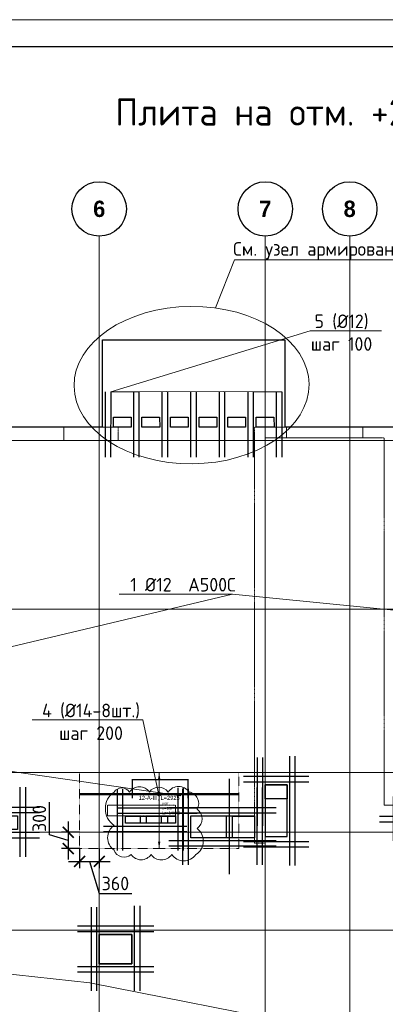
# Model space of a CAD drawing. Header units: millimetres. Extents: x -42044588 to 856694, y -806701 to 941911.
# Tile 198 of 256: x -86027 to -79313, y -276330 to -258229. Entities that reach past the tile are written whole.
import ezdxf
from ezdxf import colors
from ezdxf.entities.mleader import LeaderData, LeaderLine
from ezdxf.enums import TextEntityAlignment as Align
from ezdxf.math import Vec2, Vec3

# ---------------------------------------------------------------- set-up
doc = ezdxf.new("R2010")
doc.units = ezdxf.units.MM
doc.set_wipeout_variables(frame=1)
for name, pattern in [('01 Штриховая _4 мм_', [6, 3.5, -2.5]), ('______5', [1100, 800, -100, 100, -100]), ('DASHED', [7, 5, -2, 0]), ('GOST2.303 4', [7, 5, -2, 0]), ('осевая', [50.8, 31.75, -6.35, 6.35, -6.35])]:
    doc.linetypes.add(name, pattern=pattern)
for name, color, linetype, lineweight in [('907Сл Осевые', 1, 'Continuous', 0), ('_0.25', 114, 'Continuous', 25), ('_0.5', 94, 'Continuous', 50), ('RAZMER', 100, 'Continuous', 15), ('АрмСтер', 2, 'Continuous', 50), ('контур распр. стерхней', 2, 'GOST2.303 4', 20), ('Оси', 40, '______5', 18), ('Перекрытие ж_бетон', 1, 'Continuous', 30), ('подоснова', 151, 'Continuous', 5), ('РАЗМЕРЫ', 1, 'Continuous', 9), ('СТЕНЫ', 3, 'Continuous', 30), ('ТОНКИЕ', 7, 'Continuous', 9), ('Узлы', 7, 'Continuous', 0)]:
    doc.layers.add(name, color=color, linetype=linetype, lineweight=lineweight)
doc.layers.add('АрмСтер_атрибуты', color=2, linetype='Continuous', lineweight=0, plot=False)
doc.layers.add('Колонна_ бетон', color=7, linetype='Continuous', lineweight=50, true_color=0xb4b496)
doc.layers.add('ТОЛСТЫЕ_ОСНОВНЫЕ', color=6, linetype='Continuous')
doc.styles.add('Century Gothic', font='GOTHIC.TTF')
doc.styles.add('GOST-2.304_Type-B', font='GOST_Common.ttf')
doc.styles.get("Standard").update_dxf_attribs({"font": 'arial.ttf'})
doc.styles.add('Аннотативный', font='arial.ttf')
doc.dimstyles.new('ISO-25', dxfattribs={"dimtxt": 2.5, "dimasz": 2.5, "dimexe": 1.25, "dimexo": 0.625, "dimtad": 1, "dimtxsty": 'Standard', "dimcen": 2.5, "dimadec": 0, "dimazin": 0, "dimtfac": 1, "dimtmove": 0, "dimatfit": 3, "dimfxl": 0, "dimarcsym": 0})
doc.dimstyles.new('СПДС', dxfattribs={"dimscale": 100, "dimtxt": 2.5, "dimasz": 2, "dimexe": 1.25, "dimexo": 0, "dimtad": 1, "dimdec": 0, "dimrnd": 5, "dimtxsty": 'GOST-2.304_Type-B', "dimblk": 'ARCHTICK', "dimcen": 2.5, "dimdle": 2, "dimclrd": 1, "dimclre": 1, "dimclrt": 1, "dimadec": 0, "dimazin": 2, "dimtfac": 0.75, "dimtdec": 0, "dimtmove": 1, "dimatfit": 3, "dimfxl": 0, "dimtolj": 1, "dimarcsym": 0})

# ---------------------------------------------------------------- blocks, each defined once
blk = doc.blocks.new('*U6686')
at = {"layer": 'ТОЛСТЫЕ_ОСНОВНЫЕ', "color": 6}
blk.add_lwpolyline([(20, 5), (886, 5), (886, 415), (20, 415)], close=True, dxfattribs=at)
at = {"layer": 'ТОНКИЕ'}
blk.add_lwpolyline([(0, 0), (891, 0), (891, 420), (0, 420)], close=True, dxfattribs=at)
blk = doc.blocks.new('NSY101')
at = {"color": 0, "linetype": 'ByBlock', "lineweight": -2}
blk.add_circle((0, 0), 50, dxfattribs=at)
blk = doc.blocks.new('СЛОЖНЫЙ_ОБЪЕКТ_2')
at = {"layer": 'Оси', "color": 16, "linetype": 'Continuous', "lineweight": 25, "transparency": 33554687, "xscale": 9.999999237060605, "yscale": 9.999999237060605, "zscale": 9.999999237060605}
blk.add_blockref('NSY101', (21513, -989), dxfattribs=at)
at = {"layer": 'Оси', "color": 16, "linetype": 'Continuous', "lineweight": 25, "transparency": 33554687, "insert": (21513, -989), "char_height": 300, "width": 385, "attachment_point": 5, "style": 'Century Gothic'}
blk.add_mtext('\\A1;{\\fCentury Gothic|i0|b1;\\H300.000000;\\W1.000000;\\C16;6}\\P', dxfattribs=at)
blk = doc.blocks.new('СЛОЖНЫЙ_ОБЪЕКТ_3')
at = {"layer": 'Оси', "color": 16, "linetype": 'Continuous', "lineweight": 25, "transparency": 33554687, "xscale": 9.999999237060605, "yscale": 9.999999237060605, "zscale": 9.999999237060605}
blk.add_blockref('NSY101', (24563, -989), dxfattribs=at)
at = {"layer": 'Оси', "color": 16, "linetype": 'Continuous', "lineweight": 25, "transparency": 33554687, "insert": (24563, -989), "char_height": 300, "width": 385, "attachment_point": 5, "style": 'Century Gothic'}
blk.add_mtext('\\A1;{\\fCentury Gothic|i0|b1;\\H300.000000;\\W1.000000;\\C16;7}\\P', dxfattribs=at)
blk = doc.blocks.new('СЛОЖНЫЙ_ОБЪЕКТ_4')
at = {"layer": 'Оси', "color": 16, "linetype": 'Continuous', "lineweight": 25, "transparency": 33554687, "xscale": 9.999999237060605, "yscale": 9.999999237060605, "zscale": 9.999999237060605}
blk.add_blockref('NSY101', (26113, -989), dxfattribs=at)
at = {"layer": 'Оси', "color": 16, "linetype": 'Continuous', "lineweight": 25, "transparency": 33554687, "insert": (26113, -989), "char_height": 300, "width": 385, "attachment_point": 5, "style": 'Century Gothic'}
blk.add_mtext('\\A1;{\\fCentury Gothic|i0|b1;\\H300.000000;\\W1.000000;\\C16;8}\\P', dxfattribs=at)
blk = doc.blocks.new('оси блок 2')
at = {"layer": 'Оси', "color": 16, "linetype": 'осевая', "lineweight": 0, "ltscale": 0.25, "transparency": 33554687}
for p, q in [((-68904.7, -322543), (-68904.7, -347914.1)), ((-65854.7, -322543), (-65854.7, -347914.1)), ((-64304.7, -322543), (-64304.7, -347914.1)), ((-89822.3, -326301.3), (-37238.5, -326301.3)), ((-89822.3, -329401.3), (-37238.5, -329401.3)), ((-89822.3, -332401.3), (-37238.5, -332401.3)), ((-89822.3, -333501.3), (-37238.5, -333501.3)), ((-89822.3, -335301.3), (-37238.5, -335301.3))]:
    blk.add_line(p, q, dxfattribs=at)
at = {"layer": 'Оси', "color": 16, "linetype": 'Continuous', "lineweight": 25, "transparency": 33554687}
for name in ['СЛОЖНЫЙ_ОБЪЕКТ_2', 'СЛОЖНЫЙ_ОБЪЕКТ_3', 'СЛОЖНЫЙ_ОБЪЕКТ_4']:
    blk.add_blockref(name, (-90418.2, -321053.5), dxfattribs=at)
blk = doc.blocks.new('подложка стн 1-го этажа')
at = {"layer": 'Колонна_ бетон', "color": 252, "linetype": 'DASHED', "lineweight": 0, "ltscale": 0.5, "true_color": 0x939598, "transparency": 33554687}
for p, q in [((24994, 19212, -200), (24994, 19412, -200)), ((24994, 19412, -200), (24994, 19412, -200)), ((26244, 19412, -200), (24994, 19412, -200)), ((26244, 19412, -200), (26244, 19412, -200)), ((26244, 19212, -200), (26244, 19412, -200)), ((24994, 19212, -200), (26244, 19212, -200)), ((24994, 19212, -200), (24994, 19212, -200)), ((26244, 19212, -200), (26244, 19212, -200))]:
    blk.add_line(p, q, dxfattribs=at)
for elevation in [-360, -560]:
    blk.add_lwpolyline([(24194, 26362), (25194, 26362), (25194, 26112), (24194, 26112)], close=True, dxfattribs=dict(at, elevation=elevation))
at = {"layer": 'СТЕНЫ', "color": 252, "linetype": 'DASHED', "lineweight": 0, "ltscale": 0.5, "true_color": 0x939598, "transparency": 33554687}
for p, q in [((27694, 26112, -200), (27694, 26112, -200)), ((27694, 26112, -200), (27694, 18712, -200)), ((27894, 26162, -200), (27894, 18712, -200)), ((27894, 26162, -200), (27894, 26162, -200)), ((27894, 26162, -200), (30074, 26162, -200)), ((30074, 19412, -200), (30074, 26162, -200)), ((30074, 26162, -200), (30074, 26162, -200)), ((27894, 19962, -200), (27894, 19962, -200)), ((30074, 19412, -200), (30074, 19412, -200)), ((30074, 19412, -200), (32244, 19412, -200)), ((27694, 18712, -200), (27694, 18712, -200)), ((27694, 18712, -200), (27894, 18712, -200))]:
    blk.add_line(p, q, dxfattribs=at)
at = {"layer": 'СТЕНЫ', "color": 252, "linetype": 'DASHED', "lineweight": 0, "ltscale": 0.5, "true_color": 0x939598, "transparency": 33554687, "elevation": -200}
blk.add_lwpolyline([(35044, 26112), (35044, 26362), (27694, 26362), (27694, 26112)], dxfattribs=at)
at = {"layer": 'СТЕНЫ', "color": 252, "linetype": 'DASHED', "lineweight": 0, "ltscale": 0.5, "true_color": 0x939598, "transparency": 33554687, "elevation": -560}
blk.add_lwpolyline([(28284, 26365), (29684, 26365), (29684, 26162), (28284, 26162)], close=True, dxfattribs=at)
blk = doc.blocks.new('_None')
blk = doc.blocks.new('*D5417')
at = {"color": 0, "lineweight": -2, "transparency": 16777216}
for p, q in [((-83956, -272540), (-83956, -272193)), ((-83953, -272195), (-82934, -272195)), ((-82932, -272540), (-82932, -272193))]:
    blk.add_line(p, q, dxfattribs=at)
at = {"color": 0, "transparency": 16777216}
for points in [[(-83953, -272194), (-83953, -272195), (-83956, -272195)], [(-82934, -272194), (-82934, -272195), (-82932, -272195)]]:
    blk.add_solid(points, dxfattribs=at)
at = {"layer": 'DEFPOINTS', "color": 0, "transparency": 16777216}
for p in [(-82932, -272195), (-83956, -272541), (-82932, -272541)]:
    blk.add_point(p, dxfattribs=at)
at = {"color": 0, "lineweight": 0, "transparency": 16777216, "insert": (-83444, -272192), "char_height": 2.5, "attachment_point": 5}
blk.add_mtext('1024,27', dxfattribs=at)
blk = doc.blocks.new('*U5034')
at = {"layer": 'РАЗМЕРЫ'}
for p, q in [((112, 400), (-112, 400)), ((112, -1000), (-112, -1000))]:
    blk.add_line(p, q, dxfattribs=at)
at = {"layer": 'РАЗМЕРЫ', "ltscale": 15}
blk.add_line((0, -1000), (0, 400), dxfattribs=at)
at = {"layer": 'РАЗМЕРЫ'}
for points in [[(0, 400), (21, 275), (-21, 275)], [(0, -1000), (21, -875), (-21, -875)]]:
    blk.add_solid(points, dxfattribs=at)
at = {"layer": 'АрмСтер_атрибуты', "color": 215, "ltscale": 15, "style": 'Аннотативный'}
for s, p in [('шаг', (51, -194)), ('Lр=', (50, -368)), ('n=', (51, -285))]:
    blk.add_text(s, height=50, dxfattribs=at).set_placement(p)
at = {"layer": 'АрмСтер_атрибуты', "color": 215, "style": 'Аннотативный'}
for tag, p, flags in [('ШАГ', (191, -194), 10), ('КОЛ', (138, -285), 8), ('ШИРИНА', (173, -368), 8)]:
    blk.add_attdef(tag, p, '', height=50, dxfattribs=dict(at, flags=flags))
at = {"layer": 'АрмСтер_атрибуты', "flags": 9}
for tag, p in [('МАССА', (-1034, -410)), ('ОБОЗНАЧЕНИЕ', (-1034, -524))]:
    blk.add_attdef(tag, p, '', height=75, dxfattribs=at)
at = {"linetype": 'Continuous', "lineweight": 0}
blk.add_wipeout([(35, 0), (28, 21), (11, 33), (-11, 33), (-28, 21), (-35, 0), (-28, -21), (-11, -33), (11, -33), (28, -21)], dxfattribs=at)
at = {"color": 0, "linetype": 'ByBlock', "lineweight": -2, "ltscale": 100}
blk.add_line((-1463, 0), (1462, 0), dxfattribs=at)
at = {"layer": 'РАЗМЕРЫ'}
blk.add_circle((0, 0), 35, dxfattribs=at)
at = {"layer": 'АрмСтер_атрибуты', "style": 'Аннотативный', "flags": 8}
blk.add_attdef('ПОЗ', (110, 30), '', height=75, dxfattribs=at)
blk.add_attdef('НАИМЕНОВАНИЕ', text='', height=75, dxfattribs=at).set_placement((0, -29), align=Align.TOP_CENTER)
blk = doc.blocks.new('_ArchTick')
at = {"color": 0, "linetype": 'ByBlock', "const_width": 0.15}
blk.add_lwpolyline([(-0.5, -0.5), (0.5, 0.5)], dxfattribs=at)
blk = doc.blocks.new('*D5434')
at = {"layer": '907Сл Осевые', "color": 1, "lineweight": -2, "transparency": 16777216}
for p, q in [((-85480, -273214), (-85480, -272614)), ((-85136, -272967), (-85136, -273668)), ((-85136, -273318), (-85480, -273214)), ((-84928, -273167), (-85261, -273167)), ((-84928, -273468), (-85261, -273468))]:
    blk.add_line(p, q, dxfattribs=at)
at = {"layer": 'DEFPOINTS', "color": 0, "transparency": 16777216}
for p in [(-84928, -273167, -360), (-85136, -273468), (-84928, -273468, -360)]:
    blk.add_point(p, dxfattribs=at)
at = {"layer": '907Сл Осевые', "color": 1, "lineweight": -2, "transparency": 16777216, "xscale": 200, "yscale": 200, "zscale": 200}
for p, rotation in [((-85136, -273167), 90), ((-85136, -273468), 270)]:
    blk.add_blockref('_ArchTick', p, dxfattribs=dict(at, rotation=rotation))
at = {"layer": '907Сл Осевые', "color": 1, "lineweight": 0, "transparency": 16777216, "insert": (-85667, -272914), "char_height": 250, "attachment_point": 5, "rotation": 90, "style": 'GOST-2.304_Type-B'}
blk.add_mtext('\\A1;300', dxfattribs=at)
blk = doc.blocks.new('*D5435')
at = {"layer": '907Сл Осевые', "color": 1, "lineweight": -2, "transparency": 16777216}
for p, q in [((-84928, -273468), (-84928, -273827)), ((-84566, -273468), (-84566, -273827)), ((-85128, -273702), (-84366, -273702)), ((-84747, -273702), (-84569, -274296)), ((-84569, -274296), (-83969, -274296))]:
    blk.add_line(p, q, dxfattribs=at)
at = {"layer": 'DEFPOINTS', "color": 0, "transparency": 16777216}
for p in [(-84928, -273468, -360), (-84566, -273468, -360), (-84566, -273702)]:
    blk.add_point(p, dxfattribs=at)
at = {"layer": '907Сл Осевые', "color": 1, "lineweight": -2, "transparency": 16777216, "xscale": 200, "yscale": 200, "zscale": 200, "rotation": 180}
blk.add_blockref('_ArchTick', (-84928, -273702), dxfattribs=at)
at = {"layer": '907Сл Осевые', "color": 1, "lineweight": -2, "transparency": 16777216, "xscale": 200, "yscale": 200, "zscale": 200}
blk.add_blockref('_ArchTick', (-84566, -273702), dxfattribs=at)
at = {"layer": '907Сл Осевые', "color": 1, "lineweight": 0, "transparency": 16777216, "insert": (-84269, -274109), "char_height": 250, "attachment_point": 5, "style": 'GOST-2.304_Type-B'}
blk.add_mtext('\\A1;360', dxfattribs=at)
blk = doc.blocks.new('*U6772')
at = {"layer": '_0.25', "ltscale": 100}
blk.add_lwpolyline([(0, 401), (1170, 401), (1170, 0), (0, 0)], close=True, dxfattribs=at)
at = {"layer": '_0.5', "color": 7, "lineweight": 30, "ltscale": 100}
for p, q in [((1220, -500), (1220, 925)), ((1320, -500), (1320, 925)), ((-150, 901), (-150, -500)), ((-50, 901), (-50, -500)), ((1570, 551), (-400, 551)), ((1570, 451), (-400, 451)), ((-400, -50), (1570, -50)), ((-400, -150), (1570, -150))]:
    blk.add_line(p, q, dxfattribs=at)
blk = doc.blocks.new('*U6773')
at = {"layer": '_0.25', "ltscale": 100}
blk.add_lwpolyline([(0, 540), (600, 540), (600, 0), (0, 0)], close=True, dxfattribs=at)
at = {"layer": '_0.5', "color": 7, "lineweight": 30, "ltscale": 100}
for p, q in [((-150, 1040), (-150, -500)), ((-50, 1040), (-50, -500)), ((650, -500), (650, 1065)), ((750, -500), (750, 1065)), ((1000, 690), (-400, 690)), ((1000, 590), (-400, 590)), ((-400, -50), (1000, -50)), ((-400, -150), (1000, -150))]:
    blk.add_line(p, q, dxfattribs=at)
blk = doc.blocks.new('*U4605')
at = {"layer": '_0.25', "ltscale": 100}
blk.add_lwpolyline([(0, 255), (401, 255), (401, 0), (0, 0)], close=True, dxfattribs=at)
at = {"layer": '_0.5', "color": 7, "lineweight": 30, "ltscale": 100}
for p, q in [((-150, 755), (-150, -500)), ((-50, 755), (-50, -500)), ((451, -500), (451, 779)), ((551, -500), (551, 779)), ((801, 405), (-400, 405)), ((801, 305), (-400, 305)), ((-400, -50), (801, -50)), ((-400, -150), (801, -150))]:
    blk.add_line(p, q, dxfattribs=at)
blk = doc.blocks.new('*U6941')
at = {"layer": '_0.25', "ltscale": 100}
blk.add_lwpolyline([(0, 255), (401, 255), (401, 0), (0, 0)], close=True, dxfattribs=at)
at = {"layer": '_0.5', "color": 7, "lineweight": 30, "ltscale": 100}
for p, q in [((-150, 755), (-150, -500)), ((-50, 755), (-50, -500)), ((451, -1229), (451, 779)), ((551, -1229), (551, 779)), ((801, 405), (-400, 405)), ((801, 305), (-400, 305)), ((-400, -784), (801, -784)), ((-400, -884), (801, -884))]:
    blk.add_line(p, q, dxfattribs=at)
blk = doc.blocks.new('блочина')
at = {"color": 4, "lineweight": 30}
blk.add_lwpolyline([(123862, 60951), (123462, 60951), (123462, 60001), (123862, 60001)], close=True, dxfattribs=at)
at = {"layer": 'Перекрытие ж_бетон', "color": 4}
for points, elevation in [([(120893, 60380), (121163, 60380), (121163, 60250), (120893, 60250)], 360), ([(121283, 60380), (121553, 60380), (121553, 60250), (121283, 60250)], 360), ([(121673, 60380), (121813, 60380), (121813, 60250), (121673, 60250)], 360), ([(122093, 59980), (122093, 60380), (122743, 60380), (122743, 59980)], 4500), ([(122863, 59978), (122863, 60378), (123263, 60378), (123263, 59978)], 4500)]:
    blk.add_lwpolyline(points, close=True, dxfattribs=dict(at, elevation=elevation))
blk.add_lwpolyline([(121013, 57662), (121013, 58202), (120413, 58202), (120413, 57662)], close=True, dxfattribs=at)
blk = doc.blocks.new('*U7024')
at = {"layer": '_0.25', "ltscale": 100}
blk.add_lwpolyline([(0, 150), (1650, 150), (1650, 0), (0, 0)], close=True, dxfattribs=at)
at = {"layer": '_0.5', "color": 7, "lineweight": 30, "ltscale": 100}
for p, q in [((1700, -500), (1700, 675)), ((1800, -500), (1800, 675)), ((2050, 300), (-157, 300)), ((2050, 200), (-157, 200)), ((-150, 295), (-150, -500)), ((-50, 295), (-50, -500)), ((-400, -50), (2050, -50)), ((-400, -150), (2050, -150))]:
    blk.add_line(p, q, dxfattribs=at)
blk = doc.blocks.new('*U7025')
at = {"layer": '_0.25', "ltscale": 100}
blk.add_lwpolyline([(0, 129), (920, 129), (920, 0), (0, 0)], close=True, dxfattribs=at)
at = {"layer": '_0.5', "color": 7, "lineweight": 30, "ltscale": 100}
for p, q in [((-150, 629), (-150, -500)), ((-50, 629), (-50, -500)), ((970, -500), (970, 654)), ((1070, -500), (1070, 654)), ((1320, 279), (-157, 279)), ((1320, 179), (-157, 179)), ((-400, -50), (1126, -50)), ((-400, -150), (1126, -150))]:
    blk.add_line(p, q, dxfattribs=at)

msp = doc.modelspace()

# ---------------------------------------------------------------- linework, layer by layer
at = {"layer": 'RAZMER', "lineweight": 30}
for points, elevation in [([(-84456.55, -265069.397), (-84456.592, -266269.397)], -359.804), ([(-84356.55, -265069.397), (-84356.592, -266269.397)], -359.804), ([(-83939.298, -265069.397), (-83939.339, -266269.397)], -359.822), ([(-83839.298, -265069.397), (-83839.339, -266269.397)], -359.822), ([(-83414.311, -265069.397), (-83414.353, -266269.397)], -359.804), ([(-83314.311, -265069.397), (-83314.353, -266269.397)], -359.804), ([(-82889.231, -265069.397), (-82889.273, -266269.397)], -359.893), ([(-82789.231, -265069.397), (-82789.273, -266269.397)], -359.893), ([(-82364.338, -265069.397), (-82364.379, -266269.397)], -359.769), ([(-82264.338, -265069.397), (-82264.379, -266269.397)], -359.769), ([(-81839.351, -265069.397), (-81839.393, -266269.397)], -359.751), ([(-81739.351, -265069.397), (-81739.393, -266269.397)], -359.751), ([(-81314.364, -265069.397), (-81314.406, -266269.397)], -359.822), ([(-81214.364, -265069.397), (-81214.406, -266269.397)], -359.822)]:
    msp.add_lwpolyline(points, dxfattribs=dict(at, elevation=elevation))
at = {"layer": 'контур распр. стерхней', "linetype": '01 Штриховая _4 мм_', "elevation": -360}
msp.add_lwpolyline([(-82003.155, -273467.712), (-84928.161, -273467.712), (-84928.152, -272067.403), (-82003.155, -272067.403)], close=True, dxfattribs=at)
at = {"layer": 'Перекрытие ж_бетон'}
for p, q in [((-84506.405, -264117.404, -360), (-81156.405, -264117.404, -360)), ((-84506.405, -265717.403, -360), (-84506.405, -264117.404, -360)), ((-81156.405, -264117.404, -360), (-81156.405, -265717.403, -360))]:
    msp.add_line(p, q, dxfattribs=at)
for points, elevation in [([(-83981.419, -265717.403), (-84306.419, -265717.403), (-84307.188, -265537.413), (-83982.188, -265537.413)], -360), ([(-83456.339, -265717.403), (-83781.339, -265717.403), (-83782.109, -265537.413), (-83457.109, -265537.413)], -360.089), ([(-82931.445, -265717.403), (-83256.445, -265717.403), (-83257.215, -265537.413), (-82932.215, -265537.413)], -359.982), ([(-82406.365, -265717.403), (-82731.365, -265717.403), (-82732.135, -265537.413), (-82407.135, -265537.413)], -360.071), ([(-81881.472, -265717.403), (-82206.472, -265717.403), (-82207.242, -265537.413), (-81882.242, -265537.413)], -360.071), ([(-81356.485, -265717.403), (-81681.485, -265717.403), (-81682.255, -265537.413), (-81357.255, -265537.413)], -359.929)]:
    msp.add_lwpolyline(points, close=True, dxfattribs=dict(at, elevation=elevation))
at = {"layer": 'Перекрытие ж_бетон', "elevation": -360}
for points in [[(-84506.405, -265717.403), (-87606.405, -265717.403), (-87606.405, -265717.403), (-90956.405, -265717.403), (-90956.405, -265717.403), (-101616.405, -265717.403), (-101616.405, -282617.402)], [(-72866.405, -265717.403), (-81156.405, -265717.403)]]:
    msp.add_lwpolyline(points, dxfattribs=at)
at = {"layer": 'РАЗМЕРЫ'}
msp.add_ellipse((-82871.768, -264947.237, -360), major_axis=(2157.988, 16.605), ratio=0.670490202, dxfattribs=at)

# ---------------------------------------------------------------- block references
at = {"xscale": 100, "yscale": 100, "zscale": 100}
msp.add_blockref('*U6686', (-109039.712, -300229.291), dxfattribs=at)
msp.add_blockref('подложка стн 1-го этажа', (-109410.328, -292079.197, 200))
at = {"ltscale": 100}
for name, p in [('*U7024', (-79016.678, -272823.141)), ('*U4605', (-86467.35, -273117.388, -4660)), ('*U6773', (-84566.449, -275585.418, -160))]:
    msp.add_blockref(name, p, dxfattribs=at)
at = {"layer": 'РАЗМЕРЫ'}
msp.add_blockref('оси блок 2', (-15661.687, 60333.919, -360), dxfattribs=at)

# ---------------------------------------------------------------- texts
at = {"layer": 'Узлы', "color": 80, "linetype": 'Continuous', "lineweight": 0, "style": 'GOST-2.304_Type-B'}
msp.add_text('Плита на отм. +27,900; (нижнее армирование)', height=500, dxfattribs=at).set_placement((-84273.658, -260176.329))

# ---------------------------------------------------------------- dimensions: what is measured, and where the dimension line sits
at = {"lineweight": 0}
dim = msp.add_linear_dim(base=(-82931.6106, -272194.6103), p1=(-83955.8764, -272540.8559), p2=(-82931.6106, -272540.8559), dimstyle='ISO-25', dxfattribs=at)
dim.commit()
dim.dimension.update_dxf_attribs({"geometry": '*D5417', "text_midpoint": (-83443.7435, -272192.483)})

# ---------------------------------------------------------------- leaders
at = {"layer": 'подоснова', "color": 2, "ltscale": 0.3}
ml = msp.add_multileader_mtext('Standard', dxfattribs=at)
ml.set_content('\\pxi0.391,qc;{\\C80;См. узел армирование балконной плиты}', color=2, style='GOST-2.304_Type-B')
ml.set_leader_properties(color=256, linetype='ByLayer', lineweight=15)
ml.set_arrow_properties(name='NONE')
ml.build(insert=Vec2(0, 0))
ml.multileader.update_dxf_attribs({"text_left_attachment_type": 6, "text_right_attachment_type": 6, "dogleg_length": 0.1, "arrow_head_size": 18})
ctx = ml.context
ctx.base_point, ctx.char_height, ctx.arrow_head_size, ctx.landing_gap_size, ctx.plane_origin = Vec3(-82084.003, -262643.838), 250, 18, 20, Vec3(-89568.255, -262490.582)
ctx.left_attachment, ctx.right_attachment, ctx.text_align_type = 6, 6, 1
notes = []
notes.append((ctx, [(0, (1, 1, 0), (-82084.103, -262643.838), (1, 0), 0.1, [(0, [(-82434.004, -263528.491)], 0, [])])]))
ctx.mtext.insert, ctx.mtext.alignment, ctx.mtext.flow_direction = Vec3(-79074.041, -262318.838), 2, 5
ml = msp.add_multileader_mtext('Standard', dxfattribs=at)
ml.set_content('5 (%%C12)\\Pшаг 100', color=2, style='GOST-2.304_Type-B')
ml.set_leader_properties(color=256, linetype='ByLayer', lineweight=15)
ml.set_arrow_properties(name='NONE')
ml.build(insert=Vec2(0, 0))
ml.multileader.update_dxf_attribs({"text_left_attachment_type": 6, "text_right_attachment_type": 6, "dogleg_length": 0.1, "arrow_head_size": 18})
ctx = ml.context
ctx.base_point, ctx.char_height, ctx.arrow_head_size, ctx.landing_gap_size, ctx.plane_origin = Vec3(-80691.593, -263948.949, 360.089), 250, 18, 20, Vec3(-84193.971, -264362.19, 360.089)
ctx.left_attachment, ctx.right_attachment, ctx.text_align_type = 6, 6, 1
notes.append((ctx, [(0, (1, 1, 0), (-80691.693, -263948.949, 360.089), (1, 0), 0.1, [(6, [(-81214.364, -265069.397, 360.089), (-81739.351, -265069.397, 360.089), (-82278.622, -265063.795, 360.089), (-82789.231, -265069.397, 360.089), (-83328.689, -265063.795, 360.089), (-83839.298, -265069.397, 360.089), (-84356.55, -265069.397, 360.089)], 0, [])])]))
ctx.mtext.insert, ctx.mtext.alignment, ctx.mtext.flow_direction = Vec3(-80116.29, -263648.949, 360.089), 2, 5
ml = msp.add_multileader_mtext('Standard', dxfattribs=at)
ml.set_content('1 %%C12  А500С', color=2, style='GOST-2.304_Type-B')
ml.set_leader_properties(color=256, linetype='ByLayer', lineweight=15)
ml.set_arrow_properties(name='NONE')
ml.build(insert=Vec2(0, 0))
ml.multileader.update_dxf_attribs({"text_left_attachment_type": 6, "text_right_attachment_type": 6, "dogleg_length": 0.1, "arrow_head_size": 18})
ctx = ml.context
ctx.base_point, ctx.char_height, ctx.arrow_head_size, ctx.landing_gap_size, ctx.plane_origin = Vec3(-83938.49, -268791.3, 360), 250, 18, 20, Vec3(-92914.076, -267642.873, 360)
ctx.left_attachment, ctx.right_attachment, ctx.text_align_type = 6, 6, 1
notes.append((ctx, [(1, (1, 1, 0), (-82116.572, -268791.3, 360), (-1, 0), 0.1, [(6, [(-83065.778, -272499.171, 360), (-87041.022, -271924.292, 360), (-88092.674, -270211.881, 360)], 0, []), (3, [(-75541.313, -272217.823, 360), (-74696.923, -275050.06, 360), (-71875.26, -274901.131, 360), (-72472.671, -270624.686, 360), (-69412.94, -270057.264, 360)], 0, [])])]))
ctx.mtext.insert, ctx.mtext.alignment, ctx.mtext.flow_direction = Vec3(-83027.581, -268491.3, 360), 2, 5
ml = msp.add_multileader_mtext('Standard', dxfattribs=at)
ml.set_content('1 %%C12  А500С', color=2, style='GOST-2.304_Type-B')
ml.set_leader_properties(color=256, linetype='ByLayer', lineweight=15)
ml.set_arrow_properties(name='NONE')
ml.build(insert=Vec2(0, 0))
ml.multileader.update_dxf_attribs({"text_left_attachment_type": 6, "text_right_attachment_type": 6, "dogleg_length": 0.1, "arrow_head_size": 18})
ctx = ml.context
ctx.base_point, ctx.char_height, ctx.arrow_head_size, ctx.landing_gap_size, ctx.plane_origin = Vec3(-92023.397, -279596.51, 360), 250, 18, 20, Vec3(-100998.983, -278448.083, 360)
ctx.left_attachment, ctx.right_attachment, ctx.text_align_type = 6, 6, 1
notes.append((ctx, [(1, (1, 1, 0), (-90201.479, -279596.51, 360), (-1, 0), 0.1, [(7, [(-96272.971, -271156.948, 360), (-95439.583, -277484.549, 360), (-91447.75, -273354.756, 360), (-92460.255, -275448.735, 360)], 0, []), (1, [(-90086.273, -278046.019, 360), (-89391.275, -275434.598, 360), (-84740.33, -275936.243, 360), (-79618.316, -276942.398, 360)], 0, [])])]))
ctx.mtext.insert, ctx.mtext.alignment, ctx.mtext.flow_direction = Vec3(-91112.488, -279296.51, 360), 2, 5
for ctx, leaders in notes:
    for number, flags, end, landing, length, lines in leaders:
        leader = LeaderData()
        leader.index, (leader.has_last_leader_line, leader.has_dogleg_vector, leader.attachment_direction) = number, flags
        leader.last_leader_point, leader.dogleg_vector, leader.dogleg_length = Vec3(end), Vec3(landing), length
        for number, points, colour, breaks in lines:
            line = LeaderLine()
            line.index, line.vertices, line.color, line.breaks = number, Vec3.list(points), colors.encode_raw_color(colour), breaks
            leader.lines.append(line)
        ctx.leaders.append(leader)

# ---------------------------------------------------------------- next in the draw order: block references
at = {"layer": 'АрмСтер', "ltscale": 15}
ref = msp.add_blockref('*U5034', (-83465.652, -272467.712, -360), dxfattribs=at)
ref.add_attrib('НАИМЕНОВАНИЕ', '12-A-III, L=2925', dxfattribs={"layer": 'АрмСтер_атрибуты', "height": 75, "style": 'Аннотативный', "flags": 8}).set_placement((-83465.652, -272497.051, -360), align=Align.TOP_CENTER)
ref.add_attrib('КОЛ', '8.0', (-83327.603, -272752.837, -360), dxfattribs={"layer": 'АрмСтер_атрибуты', "color": 215, "height": 50, "style": 'Аннотативный', "flags": 8})
ref.add_attrib('ШИРИНА', '1400.0', (-83292.767, -272835.511, -360), dxfattribs={"layer": 'АрмСтер_атрибуты', "color": 215, "height": 50, "style": 'Аннотативный', "flags": 8})

# ---------------------------------------------------------------- next in the draw order: linework, layer by layer
at = {"lineweight": 30}
msp.add_line((-82182.246, -272182.206, -360), (-82182.246, -273935.549, -360), dxfattribs=at)
at = {"layer": '907Сл Осевые', "color": 240, "true_color": 0xed1f24}
msp.add_lwpolyline([(-84294.159, -272427.26, 0.52056705), (-84294.159, -273042.351, 0.52056705), (-84294.159, -273495.164, 0.52056705), (-83980.541, -273577.9, 0.52056705), (-83614.574, -273577.9, 0.52056705), (-83236.073, -273577.9, 0.52056705), (-82792.262, -273577.9, 0.52056705), (-82767.373, -273098.044, 0.52056705), (-82767.373, -272743.449, 0.52056705), (-82915.31, -272427.26, 0.52056705), (-83302.64, -272427.26, 0.52056705), (-83644.611, -272427.26, 0.52056705), (-84010.873, -272427.26, 0.52056705)], format="xyb", close=True, dxfattribs=at)

# ---------------------------------------------------------------- next in the draw order: block references
msp.add_blockref('блочина', (-204979.119, -333247.553, 200))
at = {"ltscale": 100}
for name, p in [('*U6941', (-81518.331, -272550.253, -160)), ('*U7025', (-84086.394, -273002.425)), ('*U6772', (-82886.201, -273267.403, 4340))]:
    msp.add_blockref(name, p, dxfattribs=at)

# ---------------------------------------------------------------- next in the draw order: dimensions: what is measured, and where the dimension line sits
at = {"layer": '907Сл Осевые', "lineweight": 0}
dim = msp.add_linear_dim(base=(-85136.007, -273467.712), p1=(-84928.159, -273167.403, -360), p2=(-84928.159, -273467.712, -360), angle=90, dimstyle='СПДС', dxfattribs=at)
dim.commit()
dim.dimension.update_dxf_attribs({"geometry": '*D5434', "text_midpoint": (-85667.257, -273151.932)})
dim = msp.add_linear_dim(base=(-84566.405, -273702.287), p1=(-84928.161, -273467.712, -360), p2=(-84566.405, -273467.712, -360), dimstyle='СПДС', dxfattribs=at)
dim.commit()
dim.dimension.update_dxf_attribs({"geometry": '*D5435', "text_midpoint": (-84506.658, -274108.537)})

# ---------------------------------------------------------------- next in the draw order: leaders
at = {"layer": 'подоснова', "color": 2, "ltscale": 0.3}
ml = msp.add_multileader_mtext('Standard', dxfattribs=at)
ml.set_content('4 (%%C14-8шт.)\\Pшаг 200', color=2, style='GOST-2.304_Type-B')
ml.set_leader_properties(color=256, linetype='ByLayer', lineweight=15)
ml.set_arrow_properties(name='NONE')
ml.build(insert=Vec2(0, 0))
ml.multileader.update_dxf_attribs({"text_left_attachment_type": 6, "text_right_attachment_type": 6, "dogleg_length": 0.1, "arrow_head_size": 18})
ctx = ml.context
ctx.base_point, ctx.char_height, ctx.arrow_head_size, ctx.landing_gap_size, ctx.plane_origin = Vec3(-85667.333, -271103.513, 180), 250, 18, 20, Vec3(-94599.029, -266371.965, 180)
ctx.left_attachment, ctx.right_attachment, ctx.text_align_type = 6, 6, 1
notes = []
notes.append((ctx, [(1, (1, 1, 0), (-83766.627, -271103.513, 180), (-1, 0), 0.1, [(0, [(-83464.879, -272512.631, 180)], 0, [])])]))
ctx.mtext.insert, ctx.mtext.alignment, ctx.mtext.flow_direction = Vec3(-84717.03, -270803.513, 180), 2, 5
for ctx, leaders in notes:
    for number, flags, end, landing, length, lines in leaders:
        leader = LeaderData()
        leader.index, (leader.has_last_leader_line, leader.has_dogleg_vector, leader.attachment_direction) = number, flags
        leader.last_leader_point, leader.dogleg_vector, leader.dogleg_length = Vec3(end), Vec3(landing), length
        for number, points, colour, breaks in lines:
            line = LeaderLine()
            line.index, line.vertices, line.color, line.breaks = number, Vec3.list(points), colors.encode_raw_color(colour), breaks
            leader.lines.append(line)
        ctx.leaders.append(leader)

doc.saveas('drawing.dxf')
